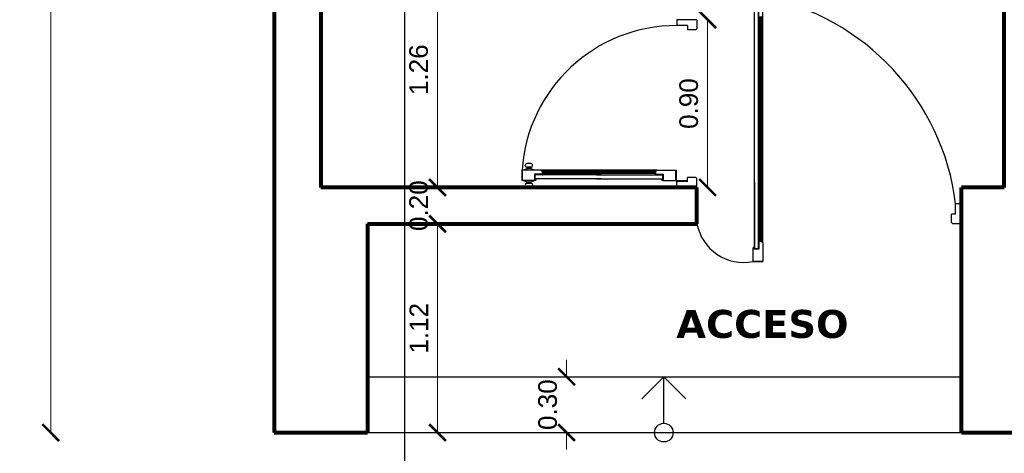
# Model space of a CAD drawing. Header units: inches. Extents: x -2.6 to 11.8, y -3.4 to 32.7.
# Tile 2 of 19: x -1.4 to 3.9, y -0.1 to 2.2. Entities that reach past the tile are written whole.
import ezdxf

# ---------------------------------------------------------------- set-up
doc = ezdxf.new("R2010")
doc.units = ezdxf.units.IN
doc.header["$MEASUREMENT"] = 0
doc.linetypes.add('CONTINUA', pattern=[0])
for name, color, linetype in [('Cotas', 60, 'Continuous'), ('Flecha', 6, 'Continuous'), ('Gradas', 3, 'Continuous'), ('Linea de corte', 30, 'Continuous'), ('Puertas', 1, 'Continuous'), ('Texto', 98, 'Continuous')]:
    doc.layers.add(name, color=color, linetype=linetype)
doc.layers.add('Paredes', color=5, linetype='Continuous', lineweight=80)
doc.styles.get("Standard").update_dxf_attribs({"font": 'arial.ttf'})
doc.dimstyles.new('Cotas', dxfattribs={"dimtxt": 0.1, "dimasz": 0.09, "dimexe": 0.2, "dimexo": 0.4, "dimgap": 0.05, "dimtad": 1, "dimzin": 0, "dimdsep": 46, "dimtxsty": 'Standard', "dimblk": 'ARCHTICK', "dimcen": 0.09, "dimse1": 1, "dimse2": 1, "dimclrd": 60, "dimclre": 256, "dimadec": 0, "dimazin": 0, "dimtfac": 1, "dimtix": 1, "dimtofl": 0, "dimtmove": 1, "dimatfit": 3, "dimfxl": 0, "dimtolj": 1, "dimtzin": 0, "dimlwd": 9, "dimarcsym": 0})

# ---------------------------------------------------------------- blocks, each defined once
blk = doc.blocks.new('puerta A')
at = {"layer": 'Puertas'}
for p, q in [((62.1946, 30.5494), (62.0866, 30.5494)), ((62.0866, 30.5494), (62.0866, 30.5181)), ((62.1428, 30.5181), (62.0866, 30.5181)), ((62.1428, 30.5181), (62.0866, 30.5181)), ((62.1428, 30.5181), (62.1428, 30.4954)), ((62.1428, 30.5181), (62.1428, 30.4954)), ((62.1946, 30.5022), (62.1877, 30.4954)), ((62.1946, 30.5022), (62.1877, 30.4954)), ((62.1946, 30.5494), (62.1946, 30.5022)), ((62.1946, 30.5494), (62.1946, 30.5022)), ((62.1877, 30.4954), (62.1428, 30.4954)), ((62.1877, 30.4954), (62.1428, 30.4954)), ((60.996, 29.4996), (60.9938, 29.5108)), ((60.996, 29.4996), (60.9938, 29.5108)), ((61.0306, 29.4996), (60.996, 29.4996)), ((61.0306, 29.4996), (60.996, 29.4996)), ((61.0247, 29.5196), (61.0019, 29.5196)), ((61.0247, 29.5196), (61.0019, 29.5196)), ((61.0031, 29.4996), (61.0031, 29.4936)), ((61.0031, 29.4996), (61.0031, 29.4936)), ((61.0235, 29.4996), (61.0235, 29.4936)), ((61.0235, 29.4996), (61.0235, 29.4936)), ((61.0306, 29.4996), (61.0328, 29.5108)), ((61.0306, 29.4996), (61.0328, 29.5108)), ((60.9767, 29.4834), (60.9767, 29.4294)), ((60.9767, 29.4294), (60.9767, 29.4834)), ((61.0779, 29.4834), (60.9767, 29.4834)), ((60.9767, 29.4834), (60.9767, 29.4294)), ((60.9767, 29.4294), (60.9767, 29.4834)), ((61.0779, 29.4834), (60.9767, 29.4834)), ((60.987, 29.4878), (60.987, 29.4834)), ((60.987, 29.4878), (60.987, 29.4834)), ((61.0235, 29.4936), (61.0031, 29.4936)), ((61.0235, 29.4936), (61.0031, 29.4936)), ((61.0396, 29.4878), (61.0396, 29.4834)), ((61.0396, 29.4878), (61.0396, 29.4834)), ((61.0847, 29.4622), (61.0436, 29.4622)), ((61.0436, 29.4622), (61.0436, 29.4294)), ((61.0847, 29.4622), (61.0436, 29.4622)), ((61.0436, 29.4622), (61.0436, 29.4294)), ((61.0847, 29.4601), (61.0457, 29.4601)), ((61.0457, 29.4385), (61.0457, 29.4601)), ((61.0457, 29.4601), (61.0457, 29.4385)), ((61.0847, 29.4601), (61.0457, 29.4601)), ((61.0457, 29.4385), (61.0457, 29.4601)), ((61.0457, 29.4601), (61.0457, 29.4385)), ((61.0847, 29.4766), (61.0779, 29.4834)), ((61.7, 29.4834), (61.0779, 29.4834)), ((61.0847, 29.4766), (61.0779, 29.4834)), ((62.2956, 29.4834), (61.0779, 29.4834)), ((62.2938, 29.4817), (61.0796, 29.4817)), ((62.2938, 29.4817), (61.0796, 29.4817)), ((62.2919, 29.4798), (61.0815, 29.4798)), ((62.2919, 29.4798), (61.0815, 29.4798)), ((61.0847, 29.4766), (61.0847, 29.4622)), ((61.0847, 29.4766), (61.0847, 29.4622)), ((62.2887, 29.4734), (61.0847, 29.4734)), ((62.2887, 29.4734), (61.0847, 29.4734)), ((62.2887, 29.4671), (61.0847, 29.4671)), ((62.2887, 29.4671), (61.0847, 29.4671)), ((61.0847, 29.4601), (61.0856, 29.4592)), ((61.0847, 29.4601), (61.0856, 29.4592)), ((61.0864, 29.4601), (61.0856, 29.4592)), ((61.0864, 29.4601), (61.0856, 29.4592)), ((62.3299, 29.4601), (61.0864, 29.4601)), ((62.3299, 29.4601), (61.0864, 29.4601)), ((62.3299, 29.4601), (61.0864, 29.4601)), ((62.3299, 29.4601), (61.0864, 29.4601)), ((61.9718, 29.4601), (62.287, 29.4601)), ((61.9718, 29.4601), (62.287, 29.4601)), ((61.9972, 29.4601), (62.287, 29.4601)), ((61.9972, 29.4601), (62.287, 29.4601)), ((62.287, 29.4601), (62.2879, 29.4592)), ((62.287, 29.4601), (62.2879, 29.4592)), ((62.2887, 29.4601), (62.2879, 29.4592)), ((62.2887, 29.4601), (62.2879, 29.4592)), ((62.2887, 29.4766), (62.2956, 29.4834)), ((62.2887, 29.4766), (62.2956, 29.4834)), ((62.2887, 29.4766), (62.2887, 29.4622)), ((62.2887, 29.4766), (62.2887, 29.4622)), ((62.2887, 29.4622), (62.3299, 29.4622)), ((62.2887, 29.4622), (62.3299, 29.4622)), ((62.2887, 29.4601), (62.3277, 29.4601)), ((62.2887, 29.4601), (62.3277, 29.4601)), ((62.2956, 29.4834), (62.3967, 29.4834)), ((62.2956, 29.4834), (62.3967, 29.4834)), ((62.3277, 29.4385), (62.3277, 29.4601)), ((62.3277, 29.4601), (62.3277, 29.4385)), ((62.3277, 29.4385), (62.3277, 29.4601)), ((62.3277, 29.4601), (62.3277, 29.4385)), ((62.3299, 29.4622), (62.3299, 29.4294)), ((62.3299, 29.4622), (62.3299, 29.4294)), ((62.3967, 29.4834), (62.3967, 29.4294)), ((62.3967, 29.4294), (62.3967, 29.4834)), ((62.3967, 29.4834), (62.3967, 29.4294)), ((62.3967, 29.4294), (62.3967, 29.4834)), ((61.0436, 29.4294), (60.9767, 29.4294)), ((61.0436, 29.4294), (60.9767, 29.4294)), ((60.987, 29.4251), (60.987, 29.4294)), ((60.987, 29.4251), (60.987, 29.4294)), ((60.996, 29.4132), (60.9938, 29.4039)), ((60.996, 29.4132), (60.9938, 29.4039)), ((61.0306, 29.4132), (60.996, 29.4132)), ((61.0306, 29.4132), (60.996, 29.4132)), ((61.0247, 29.3951), (61.0019, 29.3951)), ((61.0247, 29.3951), (61.0019, 29.3951)), ((61.0235, 29.4193), (61.0031, 29.4193)), ((61.0031, 29.4132), (61.0031, 29.4193)), ((61.0235, 29.4193), (61.0031, 29.4193)), ((61.0031, 29.4132), (61.0031, 29.4193)), ((61.0096, 29.3951), (61.017, 29.3951)), ((61.0096, 29.3922), (61.0096, 29.3951)), ((61.0096, 29.3951), (61.017, 29.3951)), ((61.0096, 29.3922), (61.0096, 29.3951)), ((61.017, 29.3922), (61.0096, 29.3922)), ((61.017, 29.3951), (61.017, 29.3922)), ((61.017, 29.3951), (61.017, 29.3922)), ((61.0235, 29.4132), (61.0235, 29.4193)), ((61.0235, 29.4132), (61.0235, 29.4193)), ((61.0306, 29.4132), (61.0328, 29.4039)), ((61.0306, 29.4132), (61.0328, 29.4039)), ((61.0396, 29.4251), (61.0396, 29.4294)), ((61.0396, 29.4251), (61.0396, 29.4294)), ((62.3277, 29.4385), (61.0457, 29.4385)), ((62.3277, 29.4385), (61.0457, 29.4385)), ((62.3277, 29.4385), (61.0457, 29.4385)), ((62.3277, 29.4385), (61.0457, 29.4385)), ((61.0526, 29.4363), (61.0457, 29.4363)), ((61.0457, 29.4363), (61.0457, 29.4294)), ((61.0526, 29.4363), (61.0457, 29.4363)), ((61.0457, 29.4363), (61.0457, 29.4294)), ((61.9718, 29.4385), (62.3277, 29.4385)), ((61.9718, 29.4385), (62.3277, 29.4385)), ((61.9972, 29.4385), (62.3277, 29.4385)), ((61.9972, 29.4385), (62.3277, 29.4385)), ((62.3208, 29.4363), (62.3277, 29.4363)), ((62.3208, 29.4363), (62.3277, 29.4363)), ((62.3277, 29.4363), (62.3277, 29.4294)), ((62.3277, 29.4363), (62.3277, 29.4294)), ((62.3299, 29.4294), (62.3967, 29.4294)), ((62.3299, 29.4294), (62.3967, 29.4294))]:
    blk.add_line(p, q, dxfattribs=at)
for centre, radius, start, end in [((62.2459, 29.2346), 1.2933, 97.0734, 168.9048), ((62.1458, 29.3804), 0.2557, 281.0095, 11.0563)]:
    blk.add_arc(centre, radius, start, end, dxfattribs=at)
for centre, major_axis, start_param, end_param in [((61.0019, 29.5115), (0.00575, 0.00575), 0.785398, 2.437801), ((61.0019, 29.5115), (0.00575, 0.00575), 0.785398, 2.437801), ((61.0247, 29.5115), (-0.00575, 0.00575), 3.845384, 5.497787), ((61.0247, 29.5115), (-0.00575, 0.00575), 3.845384, 5.497787), ((60.9869, 29.5135), (0.0182, 0.0182), 3.92874, 4.610566), ((60.9869, 29.5135), (0.0182, 0.0182), 3.92874, 4.610566), ((61.0397, 29.5135), (-0.0182, 0.0182), 1.672619, 2.354446), ((61.0397, 29.5135), (-0.0182, 0.0182), 1.672619, 2.354446), ((60.9869, 29.3994), (-0.0182, 0.0182), -1.468973, -0.787147), ((60.9869, 29.3994), (-0.0182, 0.0182), -1.468973, -0.787147), ((61.0019, 29.4033), (-0.00575, 0.00575), 0.703791, 2.356194), ((61.0019, 29.4033), (-0.00575, 0.00575), 0.703791, 2.356194), ((61.0397, 29.3994), (0.0182, 0.0182), 0.787147, 1.468973), ((61.0397, 29.3994), (0.0182, 0.0182), 0.787147, 1.468973), ((61.0247, 29.4033), (0.00575, 0.00575), 3.926991, 5.579394), ((61.0247, 29.4033), (0.00575, 0.00575), 3.926991, 5.579394), ((61.0457, 29.4363), (-0.00485, 0.00485), 2.356194, 3.926991), ((61.0457, 29.4363), (-0.00485, 0.00485), 2.356194, 3.926991), ((62.3277, 29.4363), (0.00485, 0.00485), 2.356194, 3.926991), ((62.3277, 29.4363), (0.00485, 0.00485), 2.356194, 3.926991)]:
    blk.add_ellipse(centre, major_axis=major_axis, ratio=1, start_param=start_param, end_param=end_param, dxfattribs=at)
blk = doc.blocks.new('_ArchTick')
at = {"color": 0, "linetype": 'ByBlock', "const_width": 0.15}
blk.add_lwpolyline([(-0.5, -0.5), (0.5, 0.5)], dxfattribs=at)
blk = doc.blocks.new('*D104')
at = {"layer": 'Cotas', "color": 60, "linetype": 'CONTINUA', "lineweight": 9, "transparency": 16777216}
blk.add_line((-1.2, 30.05), (-1.2, 0), dxfattribs=at)
at = {"layer": 'Defpoints', "color": 0, "transparency": 16777216}
for p in [(-1.2, 30.05), (-1.2, 0), (-1.2, 0)]:
    blk.add_point(p, dxfattribs=at)
at = {"layer": 'Cotas', "color": 60, "lineweight": 9, "transparency": 16777216, "xscale": 0.09, "yscale": 0.09, "zscale": 0.09}
for p, rotation in [((-1.2, 30.05), 90), ((-1.2, 0), 270)]:
    blk.add_blockref('_ArchTick', p, dxfattribs=dict(at, rotation=rotation))
at = {"layer": 'Cotas', "color": 0, "transparency": 16777216, "insert": (-1.3011, 15.025), "char_height": 0.1, "attachment_point": 5, "rotation": 90}
blk.add_mtext('\\A1;30.05', dxfattribs=at)
blk = doc.blocks.new('puerta2')
at = {"layer": 'Puertas'}
for p, q in [((150.3377, 38.7222), (150.3377, 38.6142)), ((150.3377, 38.7222), (150.3848, 38.7222)), ((150.3377, 38.7222), (150.3377, 38.6142)), ((150.3377, 38.7222), (150.3848, 38.7222)), ((150.3848, 38.7222), (150.3917, 38.7154)), ((150.3848, 38.7222), (150.3917, 38.7154)), ((150.3917, 38.7154), (150.3917, 38.6704)), ((150.3917, 38.7154), (150.3917, 38.6704)), ((151.1906, 38.7222), (151.1837, 38.7154)), ((151.1906, 38.7222), (151.1837, 38.7154)), ((151.1837, 38.7154), (151.1837, 38.6704)), ((151.1837, 38.7154), (151.1837, 38.6704)), ((151.2377, 38.7222), (151.1906, 38.7222)), ((151.2377, 38.7222), (151.1906, 38.7222)), ((151.2377, 38.7222), (151.2377, 38.6142)), ((151.2377, 38.7222), (151.2377, 38.6142)), ((150.369, 38.6704), (150.369, 38.6142)), ((150.369, 38.6704), (150.3917, 38.6704)), ((150.369, 38.6704), (150.369, 38.6142)), ((150.369, 38.6704), (150.3917, 38.6704)), ((150.3712, 38.6682), (150.3712, 38.6142)), ((150.3733, 38.6682), (150.3712, 38.6682)), ((150.3712, 38.6682), (150.3712, 38.6142)), ((150.3733, 38.6682), (150.3712, 38.6682)), ((150.3733, 38.6682), (150.3733, 38.6142)), ((150.3733, 38.6682), (150.3733, 38.6142)), ((151.2064, 38.6704), (151.1837, 38.6704)), ((151.2064, 38.6704), (151.1837, 38.6704)), ((151.2064, 38.6704), (151.2064, 38.6142)), ((151.2064, 38.6704), (151.2064, 38.6142)), ((150.3377, 38.6142), (150.369, 38.6142)), ((150.3377, 38.6142), (150.369, 38.6142)), ((150.3712, 38.6142), (150.3733, 38.6142)), ((150.3712, 38.6142), (150.3733, 38.6142)), ((150.3755, 38.6121), (150.3755, 38.6099)), ((150.3755, 38.6121), (150.4295, 38.6121)), ((150.3755, 38.6121), (150.3755, 38.6099)), ((150.3755, 38.6121), (150.4295, 38.6121)), ((150.4295, 38.6099), (150.3755, 38.6099)), ((150.4295, 38.6099), (150.3755, 38.6099)), ((150.3755, 38.5409), (150.3755, 38.6078)), ((150.4295, 38.6078), (150.3755, 38.6078)), ((150.3755, 38.6078), (150.4295, 38.6078)), ((150.3755, 38.5409), (150.3755, 38.6078)), ((150.4295, 38.6078), (150.3755, 38.6078)), ((150.3755, 38.6078), (150.4295, 38.6078)), ((150.4295, 38.6099), (150.4295, 38.6121)), ((150.4295, 38.6099), (150.4295, 38.6121)), ((150.4295, 38.5066), (150.4295, 38.6078)), ((150.4295, 38.5066), (150.4295, 38.6078)), ((151.2377, 38.6142), (151.2064, 38.6142)), ((151.2377, 38.6142), (151.2064, 38.6142)), ((150.4083, 38.5409), (150.3755, 38.5409)), ((150.4083, 38.5409), (150.3755, 38.5409)), ((150.3824, 38.5387), (150.3755, 38.5387)), ((150.3824, 38.5387), (150.3755, 38.5387)), ((150.3824, 38.5319), (150.3824, 38.5387)), ((150.3824, 38.5319), (150.3824, 38.5387)), ((150.3845, 38.1829), (150.3845, 38.5387)), ((150.3845, 38.2082), (150.3845, 38.5387)), ((150.3845, 38.5387), (150.4061, 38.5387)), ((150.4061, 38.5387), (150.3845, 38.5387)), ((150.3845, 38.1829), (150.3845, 38.5387)), ((150.3845, 38.2082), (150.3845, 38.5387)), ((150.3845, 38.5387), (150.4061, 38.5387)), ((150.4061, 38.5387), (150.3845, 38.5387)), ((150.4061, 38.4998), (150.4061, 38.5387)), ((150.4061, 38.4998), (150.4061, 38.5387)), ((150.4083, 38.4998), (150.4083, 38.5409)), ((150.4083, 38.4998), (150.4083, 38.5409)), ((150.4061, 38.4998), (150.4053, 38.4989)), ((150.4061, 38.4998), (150.4053, 38.4989)), ((150.4061, 38.498), (150.4053, 38.4989)), ((150.4061, 38.498), (150.4053, 38.4989)), ((150.4061, 38.1829), (150.4061, 38.498)), ((150.4061, 38.2082), (150.4061, 38.498)), ((150.4061, 38.1829), (150.4061, 38.498)), ((150.4061, 38.2082), (150.4061, 38.498)), ((150.4226, 38.4998), (150.4083, 38.4998)), ((150.4226, 38.4998), (150.4083, 38.4998)), ((150.4131, 38.4998), (150.4131, 37.8913)), ((150.4131, 38.4998), (150.4131, 37.8913)), ((150.4195, 38.4998), (150.4195, 37.8913)), ((150.4195, 38.4998), (150.4195, 37.8913)), ((150.4226, 38.4998), (150.4295, 38.5066)), ((150.4226, 38.4998), (150.4295, 38.5066)), ((150.4259, 38.503), (150.4259, 37.8881)), ((150.4259, 38.503), (150.4259, 37.8881)), ((150.4277, 38.5048), (150.4277, 37.8863)), ((150.4277, 38.5048), (150.4277, 37.8863)), ((150.4295, 38.5066), (150.4295, 37.8845)), ((150.4295, 38.5066), (150.4295, 37.8845)), ((150.3845, 38.2082), (150.3845, 37.8523)), ((150.3845, 38.2082), (150.3845, 37.8523)), ((150.3845, 38.1829), (150.3845, 37.8523)), ((150.3845, 38.1829), (150.3845, 37.8523)), ((150.4061, 38.2082), (150.4061, 37.893)), ((150.4061, 38.2082), (150.4061, 37.893)), ((150.4061, 38.1829), (150.4061, 37.893)), ((150.4061, 38.1829), (150.4061, 37.893)), ((150.3824, 37.8523), (150.3755, 37.8523)), ((150.3824, 37.8523), (150.3755, 37.8523)), ((150.4083, 37.8502), (150.3755, 37.8502)), ((150.3755, 37.8502), (150.3755, 37.7833)), ((150.4083, 37.8502), (150.3755, 37.8502)), ((150.3755, 37.8502), (150.3755, 37.7833)), ((150.3824, 37.8592), (150.3824, 37.8523)), ((150.3824, 37.8592), (150.3824, 37.8523)), ((150.3845, 37.8523), (150.4061, 37.8523)), ((150.4061, 37.8523), (150.3845, 37.8523)), ((150.3845, 37.8523), (150.4061, 37.8523)), ((150.4061, 37.8523), (150.3845, 37.8523)), ((150.4061, 37.893), (150.4053, 37.8922)), ((150.4061, 37.893), (150.4053, 37.8922)), ((150.4061, 37.8913), (150.4053, 37.8922)), ((150.4061, 37.8913), (150.4053, 37.8922)), ((150.4061, 37.8913), (150.4061, 37.8523)), ((150.4061, 37.8913), (150.4061, 37.8523)), ((150.4083, 37.8913), (150.4083, 37.8502)), ((150.4226, 37.8913), (150.4083, 37.8913)), ((150.4083, 37.8913), (150.4083, 37.8502)), ((150.4226, 37.8913), (150.4083, 37.8913)), ((150.4226, 37.8913), (150.4295, 37.8845)), ((150.4226, 37.8913), (150.4295, 37.8845)), ((150.4295, 37.8845), (150.4295, 37.7833)), ((150.4295, 37.8845), (150.4295, 37.7833)), ((150.3412, 37.8236), (150.3382, 37.8236)), ((150.3382, 37.8236), (150.3382, 37.8162)), ((150.3412, 37.8236), (150.3382, 37.8236)), ((150.3382, 37.8236), (150.3382, 37.8162)), ((150.3382, 37.8162), (150.3412, 37.8162)), ((150.3382, 37.8162), (150.3412, 37.8162)), ((150.3412, 37.8313), (150.3412, 37.8085)), ((150.3412, 37.8313), (150.3412, 37.8085)), ((150.3412, 37.8162), (150.3412, 37.8236)), ((150.3412, 37.8162), (150.3412, 37.8236)), ((150.3593, 37.8372), (150.35, 37.8395)), ((150.3593, 37.8372), (150.35, 37.8395)), ((150.3593, 37.8027), (150.35, 37.8004)), ((150.3593, 37.8027), (150.35, 37.8004)), ((150.3593, 37.8372), (150.3593, 37.8027)), ((150.3593, 37.8372), (150.3593, 37.8027)), ((150.3593, 37.8301), (150.3654, 37.8301)), ((150.3593, 37.8301), (150.3654, 37.8301)), ((150.3593, 37.8098), (150.3654, 37.8098)), ((150.3593, 37.8098), (150.3654, 37.8098)), ((150.3654, 37.8301), (150.3654, 37.8098)), ((150.3654, 37.8301), (150.3654, 37.8098)), ((150.3711, 37.8462), (150.3755, 37.8462)), ((150.3711, 37.8462), (150.3755, 37.8462)), ((150.4339, 37.8462), (150.4295, 37.8462)), ((150.4339, 37.8462), (150.4295, 37.8462)), ((150.4457, 37.8301), (150.4396, 37.8301)), ((150.4396, 37.8301), (150.4396, 37.8098)), ((150.4457, 37.8301), (150.4396, 37.8301)), ((150.4396, 37.8301), (150.4396, 37.8098)), ((150.4457, 37.8098), (150.4396, 37.8098)), ((150.4457, 37.8098), (150.4396, 37.8098)), ((150.4457, 37.8372), (150.4569, 37.8395)), ((150.4457, 37.8372), (150.4569, 37.8395)), ((150.4457, 37.8372), (150.4457, 37.8027)), ((150.4457, 37.8372), (150.4457, 37.8027)), ((150.4457, 37.8027), (150.4569, 37.8004)), ((150.4457, 37.8027), (150.4569, 37.8004)), ((150.4657, 37.8313), (150.4657, 37.8085)), ((150.4657, 37.8313), (150.4657, 37.8085)), ((150.3711, 37.7936), (150.3755, 37.7936)), ((150.3711, 37.7936), (150.3755, 37.7936)), ((150.4295, 37.7833), (150.3755, 37.7833)), ((150.3755, 37.7833), (150.4295, 37.7833)), ((150.4295, 37.7833), (150.3755, 37.7833)), ((150.3755, 37.7833), (150.4295, 37.7833)), ((150.4339, 37.7936), (150.4295, 37.7936)), ((150.4339, 37.7936), (150.4295, 37.7936))]:
    blk.add_line(p, q, dxfattribs=at)
at = {"layer": 'Puertas', "extrusion": (0, 0, -1)}
for centre, major_axis, start_param, end_param in [((150.3733, 38.6121), (0.00153, 0.00153), -1.570796, 4.712389), ((150.3733, 38.6121), (0.00153, 0.00153), -1.570796, 4.712389), ((150.3769, 38.6111), (-0.5865, 0.5865), 2.35245, 3.863557), ((150.3824, 38.5387), (0.00485, 0.00485), 2.356194, 3.926991), ((150.3824, 38.5387), (0.00485, 0.00485), 2.356194, 3.926991), ((150.3824, 37.8523), (-0.00485, 0.00485), 5.497787, 7.068583), ((150.3824, 37.8523), (-0.00485, 0.00485), 5.497787, 7.068583), ((150.3493, 37.8313), (0.00575, 0.00575), 3.926991, 5.579394), ((150.3493, 37.8313), (0.00575, 0.00575), 3.926991, 5.579394), ((150.3493, 37.8085), (-0.00575, 0.00575), 3.845384, 5.497787), ((150.3493, 37.8085), (-0.00575, 0.00575), 3.845384, 5.497787), ((150.3455, 37.8463), (-0.0182, 0.0182), 2.357943, 3.03977), ((150.3455, 37.8463), (-0.0182, 0.0182), 2.357943, 3.03977), ((150.3455, 37.7936), (-0.0182, 0.0182), 1.672619, 2.354446), ((150.3455, 37.7936), (-0.0182, 0.0182), 1.672619, 2.354446), ((150.4595, 37.8463), (-0.0182, 0.0182), 4.814212, 5.496038), ((150.4595, 37.8463), (-0.0182, 0.0182), 4.814212, 5.496038), ((150.4595, 37.7936), (-0.0182, 0.0182), 5.499536, 6.181362), ((150.4595, 37.7936), (-0.0182, 0.0182), 5.499536, 6.181362), ((150.4575, 37.8313), (-0.00575, 0.00575), 0.703791, 2.356194), ((150.4575, 37.8313), (-0.00575, 0.00575), 0.703791, 2.356194), ((150.4575, 37.8085), (-0.00575, 0.00575), 2.356194, 4.008598), ((150.4575, 37.8085), (-0.00575, 0.00575), 2.356194, 4.008598)]:
    blk.add_ellipse(centre, major_axis=major_axis, ratio=1, start_param=start_param, end_param=end_param, dxfattribs=at)
blk = doc.blocks.new('*D115')
at = {"layer": 'Cotas', "color": 60, "linetype": 'CONTINUA', "lineweight": 9, "transparency": 16777216}
blk.add_line((2.3267, 2.2157), (2.3267, 1.3157), dxfattribs=at)
at = {"layer": 'Defpoints', "color": 0, "transparency": 16777216}
for p in [(2.3267, 2.2157), (2.3267, 1.3157), (2.3267, 1.3157)]:
    blk.add_point(p, dxfattribs=at)
at = {"layer": 'Cotas', "color": 60, "lineweight": 9, "transparency": 16777216, "xscale": 0.09, "yscale": 0.09, "zscale": 0.09}
for p, rotation in [((2.3267, 2.2157), 90), ((2.3267, 1.3157), 270)]:
    blk.add_blockref('_ArchTick', p, dxfattribs=dict(at, rotation=rotation))
at = {"layer": 'Cotas', "color": 0, "transparency": 16777216, "insert": (2.2256, 1.7657), "char_height": 0.1, "attachment_point": 5, "rotation": 90}
blk.add_mtext('\\A1;0.90', dxfattribs=at)
blk = doc.blocks.new('*D121')
at = {"layer": 'Cotas', "color": 60, "linetype": 'CONTINUA', "lineweight": 9, "transparency": 16777216}
for p, q in [((1.5692, 0.3), (1.5692, 0.39)), ((1.5692, 0), (1.5692, -0.09))]:
    blk.add_line(p, q, dxfattribs=at)
at = {"layer": 'Defpoints', "color": 0, "transparency": 16777216}
for p in [(1.5692, 0.3), (1.5692, 0.3), (1.5692, 0)]:
    blk.add_point(p, dxfattribs=at)
at = {"layer": 'Cotas', "color": 60, "lineweight": 9, "transparency": 16777216, "xscale": 0.09, "yscale": 0.09, "zscale": 0.09}
for p, rotation in [((1.5692, 0.3), 270), ((1.5692, 0), 90)]:
    blk.add_blockref('_ArchTick', p, dxfattribs=dict(at, rotation=rotation))
at = {"layer": 'Cotas', "color": 0, "transparency": 16777216, "insert": (1.4681, 0.15), "char_height": 0.1, "attachment_point": 5, "rotation": 90}
blk.add_mtext('\\A1;0.30', dxfattribs=at)
blk = doc.blocks.new('*D156')
at = {"layer": 'Cotas', "color": 60, "linetype": 'CONTINUA', "lineweight": 9, "transparency": 16777216}
blk.add_line((0.8766, 2.5794), (0.8766, 1.3157), dxfattribs=at)
at = {"layer": 'Defpoints', "color": 0, "transparency": 16777216}
for p in [(0.8766, 2.5794), (0.8766, 1.3157), (0.8766, 1.3157)]:
    blk.add_point(p, dxfattribs=at)
at = {"layer": 'Cotas', "color": 60, "lineweight": 9, "transparency": 16777216, "xscale": 0.09, "yscale": 0.09, "zscale": 0.09}
for p, rotation in [((0.8766, 2.5794), 90), ((0.8766, 1.3157), 270)]:
    blk.add_blockref('_ArchTick', p, dxfattribs=dict(at, rotation=rotation))
at = {"layer": 'Cotas', "color": 0, "transparency": 16777216, "insert": (0.7755, 1.9475), "char_height": 0.1, "attachment_point": 5, "rotation": 90}
blk.add_mtext('\\A1;1.26', dxfattribs=at)
blk = doc.blocks.new('*D166')
at = {"layer": 'Cotas', "color": 60, "linetype": 'CONTINUA', "lineweight": 9, "transparency": 16777216}
for p, q in [((0.8766, 1.3157), (0.8766, 1.4057)), ((0.8766, 1.1199), (0.8766, 1.0299))]:
    blk.add_line(p, q, dxfattribs=at)
at = {"layer": 'Defpoints', "color": 0, "transparency": 16777216}
for p in [(0.8766, 1.3157), (0.8766, 1.1199), (0.8766, 1.1199)]:
    blk.add_point(p, dxfattribs=at)
at = {"layer": 'Cotas', "color": 60, "lineweight": 9, "transparency": 16777216, "xscale": 0.09, "yscale": 0.09, "zscale": 0.09}
for p, rotation in [((0.8766, 1.3157), 270), ((0.8766, 1.1199), 90)]:
    blk.add_blockref('_ArchTick', p, dxfattribs=dict(at, rotation=rotation))
at = {"layer": 'Cotas', "color": 0, "transparency": 16777216, "insert": (0.7755, 1.2178), "char_height": 0.1, "attachment_point": 5, "rotation": 90}
blk.add_mtext('\\A1;0.20', dxfattribs=at)
blk = doc.blocks.new('*D168')
at = {"layer": 'Cotas', "color": 60, "linetype": 'CONTINUA', "lineweight": 9, "transparency": 16777216}
blk.add_line((0.8766, 1.1199), (0.8766, 0), dxfattribs=at)
at = {"layer": 'Defpoints', "color": 0, "transparency": 16777216}
for p in [(0.8766, 1.1199), (0.8766, 0), (0.8766, 0)]:
    blk.add_point(p, dxfattribs=at)
at = {"layer": 'Cotas', "color": 60, "lineweight": 9, "transparency": 16777216, "xscale": 0.09, "yscale": 0.09, "zscale": 0.09}
for p, rotation in [((0.8766, 1.1199), 90), ((0.8766, 0), 270)]:
    blk.add_blockref('_ArchTick', p, dxfattribs=dict(at, rotation=rotation))
at = {"layer": 'Cotas', "color": 0, "transparency": 16777216, "insert": (0.7764, 0.56), "char_height": 0.1, "attachment_point": 5, "rotation": 90}
blk.add_mtext('\\A1;1.12', dxfattribs=at)

msp = doc.modelspace()

# ---------------------------------------------------------------- linework, layer by layer
at = {"layer": 'Flecha'}
for p, q in [((2.0915, 0.3), (1.9736, 0.1821)), ((2.0915, 0.05), (2.0915, 0.3)), ((2.0915, 0.3), (2.2093, 0.1821))]:
    msp.add_line(p, q, dxfattribs=at)
msp.add_circle((2.0915, 0), 0.05, dxfattribs=at)
at = {"layer": 'Gradas'}
for p, q in [((0.5, 0.3), (3.6896, 0.3)), ((0.5, 0), (3.6896, 0))]:
    msp.add_line(p, q, dxfattribs=at)
at = {"layer": 'Linea de corte'}
msp.add_line((0.7, 32.25), (0.7, -2.2), dxfattribs=at)
at = {"layer": 'Paredes'}
for p, q in [((0, 30.05), (0, 0)), ((3.9196, 1.3157), (3.9196, 4.5111)), ((0.25, 2.5794), (0.25, 1.3157)), ((2.2697, 1.3157), (0.25, 1.3157)), ((2.2697, 1.1199), (2.2697, 1.3157)), ((3.9196, 1.3157), (3.6896, 1.3157)), ((3.6896, 0), (3.6896, 1.3157)), ((0.5, 1.1199), (0.5, 0)), ((0.5, 1.1199), (2.2697, 1.1199)), ((0, 0), (0.5, 0)), ((3.6896, 0), (4.0396, 0))]:
    msp.add_line(p, q, dxfattribs=at)
at = {"layer": 'Puertas'}
msp.add_line((3.6896, 1.1199), (3.6896, 1.2279), dxfattribs=at)

# ---------------------------------------------------------------- block references
at = {"layer": 'Puertas', "rotation": 270}
msp.add_blockref('puerta A', (-26.8598, 63.3145), dxfattribs=at)
at = {"layer": 'Puertas', "xscale": -1, "rotation": 270}
msp.add_blockref('puerta2', (-36.4525, -149.022), dxfattribs=at)

# ---------------------------------------------------------------- texts
at = {"layer": 'Texto', "insert": (2.1587, 0.6583), "char_height": 0.15, "attachment_point": 1}
msp.add_mtext('{\\fVerdana|b1|i0|c0|p34;ACCESO}', dxfattribs=at)

# ---------------------------------------------------------------- dimensions: what is measured, and where the dimension line sits
at = {"layer": 'Cotas'}
for base, p1, p2, picture, middle in [((-1.2, 0), (-1.2, 30.05), (-1.2, 0), '*D104', (-1.3011, 15.025)), ((0.8766, 1.3157), (0.8766, 2.5794), (0.8766, 1.3157), '*D156', (0.7755, 1.9475)), ((2.3267, 1.3157), (2.3267, 2.2157), (2.3267, 1.3157), '*D115', (2.2256, 1.7657)), ((0.8766, 1.1199), (0.8766, 1.3157), (0.8766, 1.1199), '*D166', (0.7755, 1.2178)), ((0.8766, 0), (0.8766, 1.1199), (0.8766, 0), '*D168', (0.7764, 0.56)), ((1.5692, 0.3), (1.5692, 0), (1.5692, 0.3), '*D121', (1.4681, 0.15))]:
    dim = msp.add_linear_dim(base=base, p1=p1, p2=p2, angle=270, dimstyle='Cotas', dxfattribs=at)
    dim.commit()
    dim.dimension.update_dxf_attribs({"geometry": picture, "text_midpoint": middle})

doc.saveas('drawing.dxf')
